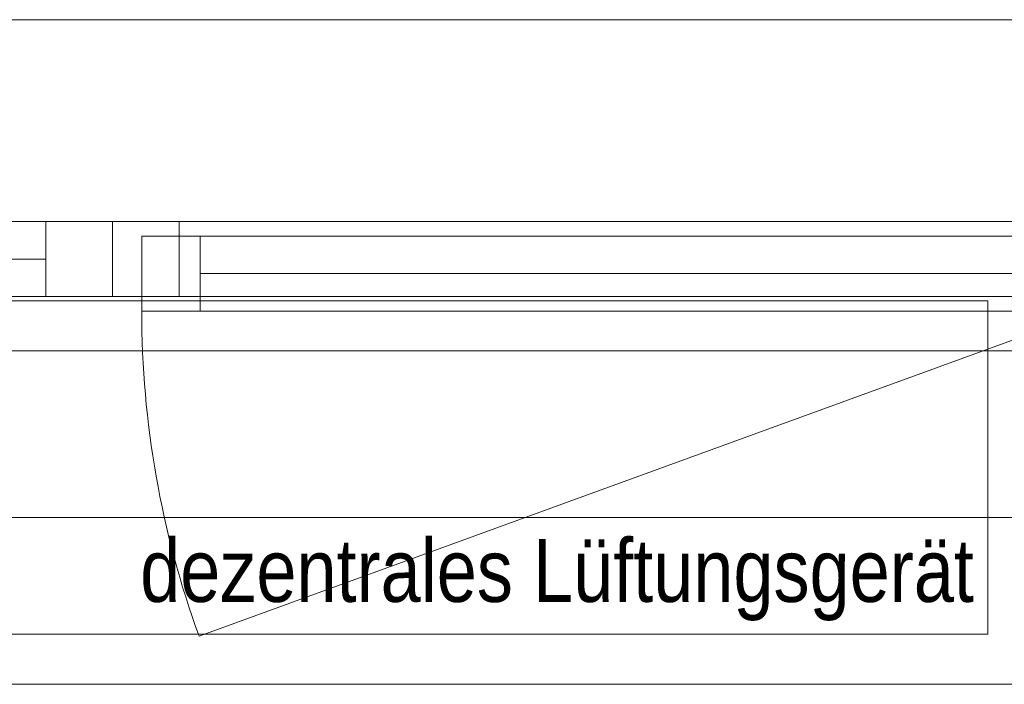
# Model space of a CAD drawing. Extents: x -620 to 300, y 62 to 1112.
# Tile 179 of 200: x -325 to -301, y 996 to 1012. Entities that reach past the tile are written whole.
import ezdxf
from ezdxf.lldxf.tags import DXFTag

# ---------------------------------------------------------------- set-up
doc = ezdxf.new("R2010")
doc.units = 0
doc.layers.get('0').update_dxf_attribs({"lineweight": 13})
doc.layers.add('30 -33 Aussenwände- 7 Fassade_ Elemente', color=7, linetype='Continuous', lineweight=9, true_color=0x00aacc)
doc.layers.add('30 -35 Decken- 1 Konstruktion-Träger- Stahlbeton', color=7, linetype='Continuous', lineweight=13, true_color=0x33aa00)
doc.layers.add('70 -71 Achsen- 1 Gebäudeachsen', color=7, linetype='STRICHPUNKT2-A06CPVM0L0', lineweight=18)
doc.styles.get("Standard").update_dxf_attribs({"font": 'ARIALN.TTF'})
tags = doc.linetypes.add('grob-A06CPVLVL0', pattern=[14, 3, -8, 3]).pattern_tags.tags
tags[8:9] = [DXFTag(74, 4), DXFTag(75, 0), DXFTag(340, '0'), DXFTag(46, 0.0), DXFTag(50, 0.0), DXFTag(44, 0.0), DXFTag(45, 0.0)]
tags[6:7] = [DXFTag(74, 4), DXFTag(75, 0), DXFTag(340, '0'), DXFTag(46, 0.0), DXFTag(50, 0.0), DXFTag(44, 0.0), DXFTag(45, 0.0)]
tags[4:5] = [DXFTag(74, 4), DXFTag(75, 0), DXFTag(340, '0'), DXFTag(46, 0.0), DXFTag(50, 0.0), DXFTag(44, 0.0), DXFTag(45, 0.0)]
tags = doc.linetypes.add('STRICHPUNKT2-A06CPVM0L0', pattern=[12.7, 6.35, -3.175, 0, -3.175]).pattern_tags.tags
tags[10:11] = [DXFTag(74, 4), DXFTag(75, 0), DXFTag(340, '0'), DXFTag(46, 0.0), DXFTag(50, 0.0), DXFTag(44, 0.0), DXFTag(45, 0.0)]
tags[8:9] = [DXFTag(74, 4), DXFTag(75, 0), DXFTag(340, '0'), DXFTag(46, 0.0), DXFTag(50, 0.0), DXFTag(44, 0.0), DXFTag(45, 0.0)]
tags[6:7] = [DXFTag(74, 4), DXFTag(75, 0), DXFTag(340, '0'), DXFTag(46, 0.0), DXFTag(50, 0.0), DXFTag(44, 0.0), DXFTag(45, 0.0)]
tags[4:5] = [DXFTag(74, 4), DXFTag(75, 0), DXFTag(340, '0'), DXFTag(46, 0.0), DXFTag(50, 0.0), DXFTag(44, 0.0), DXFTag(45, 0.0)]

# ---------------------------------------------------------------- blocks, each defined once
blk = doc.blocks.new('Referenz-A06CPVM1L0')
at = {"layer": '30 -33 Aussenwände- 7 Fassade_ Elemente', "color": 0, "linetype": 'Continuous', "ltscale": 0.13}
for p, q in [((-454.776, 1011.554), (-292.576, 1011.554)), ((-322.476, 1006.714), (-346.876, 1006.714)), ((-322.476, 1004.914), (-322.476, 1006.714)), ((-298.076, 1006.714), (-322.476, 1006.714)), ((-298.976, 1006.364), (-321.776, 1006.364)), ((-321.776, 1006.364), (-321.776, 1004.564)), ((-346.876, 1004.914), (-322.476, 1004.914)), ((-322.476, 1004.914), (-298.076, 1004.914)), ((-321.776, 1004.564), (-298.976, 1004.564)), ((-295.676, 995.614), (-451.676, 995.614))]:
    blk.add_line(p, q, dxfattribs=at)
at = {"layer": '30 -33 Aussenwände- 7 Fassade_ Elemente', "color": 0, "linetype": 'Continuous', "lineweight": 18, "ltscale": 0.18}
for p, q in [((-322.476, 1006.714), (-324.076, 1006.714)), ((-324.076, 1006.714), (-324.076, 1004.914)), ((-322.476, 1004.914), (-322.476, 1006.714)), ((-320.876, 1006.714), (-322.476, 1006.714)), ((-320.876, 1004.914), (-320.876, 1006.714)), ((-320.376, 1006.364), (-321.776, 1006.364)), ((-321.776, 1006.364), (-321.776, 1004.564)), ((-320.376, 1004.564), (-320.376, 1006.364)), ((-324.076, 1005.814), (-345.076, 1005.814)), ((-320.376, 1005.464), (-300.376, 1005.464)), ((-324.076, 1004.914), (-322.476, 1004.914)), ((-322.476, 1004.914), (-320.876, 1004.914)), ((-321.776, 1004.564), (-320.376, 1004.564))]:
    blk.add_line(p, q, dxfattribs=at)
at = {"layer": '30 -33 Aussenwände- 7 Fassade_ Elemente', "color": 0, "linetype": 'grob-A06CPVLVL0', "ltscale": 0.13}
for p, q in [((-343.476, 1004.814), (-301.476, 1004.814)), ((-301.476, 1004.814), (-301.476, 996.814)), ((-298.976, 1004.564), (-320.401, 996.766)), ((-301.476, 996.814), (-343.476, 996.814))]:
    blk.add_line(p, q, dxfattribs=at)
blk.add_ellipse((-298.976, 1004.564), major_axis=(-22.8, 0), ratio=1, start_param=0, end_param=0.349066, dxfattribs=at)
at = {"layer": '30 -35 Decken- 1 Konstruktion-Träger- Stahlbeton', "color": 0, "linetype": 'grob-A06CPVLVL0', "lineweight": -2, "ltscale": 0.13}
for p, q in [((34.824, 1003.614), (-539.606, 1003.614)), ((34.824, 995.614), (-539.606, 995.614))]:
    blk.add_line(p, q, dxfattribs=at)
at = {"layer": '70 -71 Achsen- 1 Gebäudeachsen', "color": 0, "linetype": 'STRICHPUNKT2-A06CPVM0L0', "ltscale": 0.18}
blk.add_line((-539.606, 999.614), (75.885, 999.614), dxfattribs=at)
at = {"layer": '30 -33 Aussenwände- 7 Fassade_ Elemente', "color": 0, "linetype": 'Continuous', "ltscale": 0.13, "insert": (-321.814, 999.1), "char_height": 1.51033, "attachment_point": 1}
blk.add_mtext('{\\fArial Narrow;dezentrales Lüftungsgerät}', dxfattribs=at)

msp = doc.modelspace()

# ---------------------------------------------------------------- block references
at = {"color": 8, "lineweight": 13, "ltscale": 0.13, "true_color": 0x808080}
msp.add_blockref('Referenz-A06CPVM1L0', (0, 0), dxfattribs=at)

doc.saveas('drawing.dxf')
